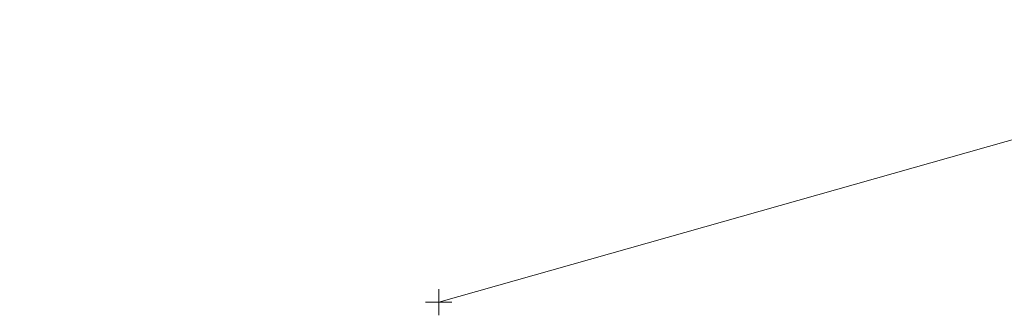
# Model space of a CAD drawing. Extents: x 2324380 to 2325559, y 691096 to 693386.
# Tile 72 of 92: x 2324994 to 2325032, y 692097 to 692108. Entities that reach past the tile are written whole.
import ezdxf

# ---------------------------------------------------------------- set-up
doc = ezdxf.new("R2010")
doc.units = 0
doc.header["$MEASUREMENT"] = 0
doc.linetypes.add('gasex', pattern=[0])
doc.layers.add('SV_X_Shot_Marker (Construction)', color=40, linetype='Continuous', lineweight=0, transparency=0.5)
doc.layers.add('UT_X_Gas', color=40, linetype='gasex', lineweight=0)

# ---------------------------------------------------------------- blocks, each defined once
blk = doc.blocks.new('SVPT_736')
at = {"layer": 'SV_X_Shot_Marker (Construction)', "transparency": 33554495}
for p, q in [((1.455191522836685e-11, 0.02500000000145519), (1.455191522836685e-11, -0.02500000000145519)), ((-0.02499999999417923, 0), (0.02500000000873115, 0))]:
    blk.add_line(p, q, dxfattribs=at)
blk.add_point((1.455191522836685e-11, 0), dxfattribs=at)

msp = doc.modelspace()

# ---------------------------------------------------------------- linework, layer by layer
at = {"layer": 'UT_X_Gas'}
msp.add_polyline3d([(2324898.376, 692544.0889999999, 1171.992), (2324919.055, 692496.674, 1171.67), (2324937.7, 692454.997, 1170.712), (2324959.413, 692406.62, 1170.588), (2324976.913, 692366.168, 1170.199), (2325000.384, 692311.878, 1170.159), (2325017.091, 692269.395, 1169.777), (2325035.581, 692222.9029999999, 1169.346), (2325041.058, 692204.361, 1169.169), (2325050.142, 692178.451, 1169.083), (2325064.116, 692139.21, 1169.088), (2325054.717, 692138.0309999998, 1167.838), (2325055.517, 692128.262, 1168.168), (2325054.237, 692120.725, 1168.205), (2325042.685, 692106.2829999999, 1167.666), (2325010.207, 692097.078, 1167.107)], dxfattribs=at)

# ---------------------------------------------------------------- block references
at = {"layer": 'SV_X_Shot_Marker (Construction)', "transparency": 33554495, "xscale": 20, "yscale": 20, "zscale": 20}
msp.add_blockref('SVPT_736', (2325010.207, 692097.078, 1167.107), dxfattribs=at)

doc.saveas('drawing.dxf')
